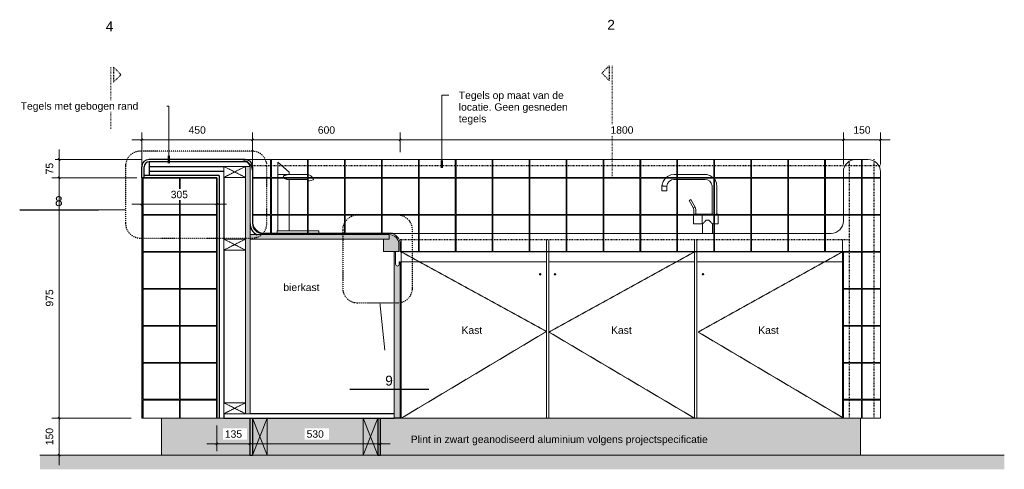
# Model space of a CAD drawing. Header units: millimetres. Extents: x 60977 to 119991, y -9149 to 74784.
# Tile 3 of 18: x 94124 to 98123, y 27893 to 29717. Entities that reach past the tile are written whole.
import ezdxf

# ---------------------------------------------------------------- set-up
doc = ezdxf.new("R2010")
doc.units = ezdxf.units.MM
for name, pattern in [('Dash Dot Dot Small', [7.9375, 3.175, -1.5875, 0, -1.5875, 0, -1.5875]), ('Dash Small', [6.35, 3.175, -3.175]), ('Dash_2_', [6.35, 3.175, -3.175]), ('Hidden', [7.14375, 4.7625, -2.38125]), ('Overhead xxSmall', [2.579688, 1.5875, -0.992188])]:
    doc.linetypes.add(name, pattern=pattern)
for name, color, linetype, lineweight in [('0-3', 90, 'Continuous', 5), ('A----M-', 8, 'Continuous', 5), ('A----M--20', 8, 'Continuous', 5), ('A09-C--', 8, 'Continuous', 5), ('A09-C---10', 8, 'Continuous', 13), ('A09-C---11', 8, 'Dash Dot Dot Small', 25), ('A09-C---6', 8, 'Dash_2_', 13), ('A09-C---7', 215, 'Dash_2_', 25), ('A09-C---8', 8, 'Dash_2_', 5), ('A09-C---9', 8, 'Continuous', 25), ('A09-NT--1', 7, 'Continuous', 13), ('A09-NT--2', 130, 'Continuous', 50), ('A23-----2', 135, 'Continuous', 9), ('A23-----3', 250, 'Continuous', 13), ('A59-----1', 55, 'Continuous', 5), ('A99-----1', 1, 'Overhead xxSmall', 13), ('A99-----3', 1, 'Continuous', 13), ('A99-----4', 1, 'Dash Small', 25), ('A99-----6', 1, 'Continuous', 25), ('A99----T', 1, 'Continuous', 5), ('Detail Items', 1, 'Continuous', 5), ('Detail Items-2', 55, 'Continuous', 5), ('Detail Items-3', 255, 'Continuous', 5), ('Detail Items-4', 254, 'Continuous', 5), ('Detail Items-5', 1, 'Hidden', 5)]:
    doc.layers.add(name, color=color, linetype=linetype, lineweight=lineweight)
doc.styles.add('Arial', font='arial.ttf', dxfattribs={"height": 40})
doc.styles.add('Arial_1', font='arial.ttf', dxfattribs={"height": 30})
doc.dimstyles.new('TD_Diagonal_1_5_mm', dxfattribs={"dimscale": 304.8, "dimtxt": 30.607782, "dimasz": 0.026247, "dimexe": 0.098425, "dimexo": 0.098425, "dimgap": 0.052493, "dimtad": 1, "dimdec": 0, "dimzin": 0, "dimdsep": 46, "dimtxsty": 'Arial_1', "dimblk1": 'OBLIQUE', "dimblk2": 'OBLIQUE', "dimsah": 1, "dimcen": 0.09, "dimdle": 0.131234, "dimazin": 2, "dimtfac": 1, "dimtdec": 4, "dimtix": 1, "dimtmove": 0, "dimatfit": 3, "dimfxl": 1, "dimtvp": 1, "dimtfill": 1, "dimtolj": 1, "dimtzin": 0, "dimarcsym": 2})

# ---------------------------------------------------------------- blocks, each defined once
blk = doc.blocks.new('Tap Vola KV8M - Tap Vola KV8M-2834258-Pegasoos Pantry - Section B')
at = {"layer": 'A59-----1'}
for p, q in [((72622.6, 29089.1), (72497.6, 29089.1)), ((72447.6, 29042.4), (72447.6, 29022)), ((72467.6, 29022), (72467.6, 29041.6)), ((72497.6, 29069.1), (72622.6, 29069.1)), ((72651.1, 29040.7), (72651.1, 28928.6)), ((72671.1, 28928.6), (72671.1, 29040.7)), ((72457.6, 29022), (72447.6, 29022)), ((72467.6, 29022), (72457.6, 29022)), ((72557.8, 28983.1), (72561.2, 28985.1)), ((72557.8, 28983.1), (72575.3, 28952.8)), ((72561.2, 28985.1), (72564.7, 28987.1)), ((72582.2, 28956.8), (72564.7, 28987.1)), ((72575.2, 28952.9), (72576.3, 28953.5)), ((72576.3, 28953.5), (72578.7, 28954.8)), ((72578.7, 28954.8), (72581.2, 28956.1)), ((72581.2, 28956.1), (72581.8, 28956.4)), ((72581.8, 28956.4), (72582.3, 28956.6)), ((72577.5, 28928.6), (72575.6, 28928.6)), ((72575.6, 28908.6), (72575.6, 28928.5)), ((72577.5, 28943.6), (72577.5, 28928.6)), ((72585.5, 28928.6), (72585.5, 28943.6)), ((72610.6, 28928.6), (72585.5, 28928.6)), ((72610.6, 28928.6), (72610.6, 28908.6)), ((72651.1, 28928.6), (72610.6, 28928.6)), ((72610.6, 28908.6), (72610.6, 28928.6)), ((72676.1, 28928.6), (72671, 28928.6)), ((72676.1, 28928.6), (72676.1, 28908.6)), ((72575.6, 28888.6), (72575.6, 28908.6)), ((72575.6, 28888.6), (72610.6, 28888.6)), ((72610.6, 28908.6), (72610.6, 28888.6)), ((72610.6, 28888.6), (72610.6, 28908.6)), ((72610.6, 28888.6), (72612.9, 28888.6)), ((72612.9, 28888.7), (72612.9, 28850)), ((72628.5, 28904.2), (72632.9, 28904.2)), ((72632.9, 28904.2), (72637.3, 28904.2)), ((72652.8, 28888.6), (72676.1, 28888.6)), ((72652.9, 28850), (72652.9, 28888.7)), ((72676.1, 28908.6), (72676.1, 28888.6))]:
    blk.add_line(p, q, dxfattribs=at)
at = {"layer": 'A59-----1', "flags": 128}
for points in [[(72497.6, 29089.1), (72483.7, 29087.1), (72470.9, 29081.4), (72460.2, 29072.3), (72452.4, 29060.7), (72448.2, 29047.3), (72447.6, 29042.4)], [(72671.1, 29040.7), (72669.1, 29054.3), (72663.4, 29066.9), (72654.3, 29077.3), (72642.7, 29084.7), (72629.5, 29088.6), (72622.6, 29089.1)], [(72467.6, 29041.6), (72470.5, 29052.1), (72476.9, 29060.8), (72486, 29066.8), (72496.6, 29069.1), (72497.6, 29069.1)], [(72622.6, 29069.1), (72633, 29067.2), (72641.9, 29061.6), (72648.2, 29053.1), (72651, 29042.9), (72651.1, 29040.7)], [(72585.5, 28943.6), (72583.5, 28953.8), (72582.3, 28956.6)], [(72575.2, 28952.9), (72577.5, 28944.4), (72577.5, 28943.6)]]:
    blk.add_lwpolyline(points, dxfattribs=at)
at = {"layer": 'A59-----1'}
for points in [[(72457.6, 29042), (72456.5, 29042.1), (72454.1, 29042.1), (72451.1, 29042.3), (72448.8, 29042.3), (72447.6, 29042.4), (72447.6, 29042.4), (72447.8, 29042.4)], [(72467.5, 29041.6), (72467.7, 29041.6), (72467.7, 29041.6), (72466.5, 29041.7), (72464.2, 29041.8), (72461.1, 29041.9), (72458.8, 29042), (72457.6, 29042)], [(72585.4, 28928.6), (72585.5, 28928.6), (72585.5, 28928.6), (72585.5, 28928.6)], [(72670.9, 28928.6), (72671, 28928.6), (72671.1, 28928.6), (72671, 28928.6)]]:
    blk.add_open_spline(points, degree=3, dxfattribs=at)
for points, knots in [([(72581.5, 28928.2), (72581.3, 28928.2), (72580.8, 28928.2), (72580.1, 28928.3), (72579.5, 28928.3), (72578.9, 28928.4), (72578.4, 28928.5), (72578, 28928.5), (72577.8, 28928.6), (72577.6, 28928.6), (72577.5, 28928.6), (72577.5, 28928.6)], [0, 0, 0, 0, 0.0555556, 0.1111111, 0.1666667, 0.2222222, 0.2777778, 0.3333333, 0.3888889, 0.4444444, 0.5000433, 0.5000433, 0.5000433, 0.5000433]), ([(72577.5, 28928.6), (72577.5, 28928.6), (72577.5, 28928.6), (72577.6, 28928.6), (72577.6, 28928.6)], [0.50004413, 0.50004413, 0.50004413, 0.50004413, 0.51388889, 0.54861111, 0.54861111, 0.54861111, 0.54861111]), ([(72585.5, 28928.6), (72585.5, 28928.6), (72585.5, 28928.6), (72585.5, 28928.6), (72585.3, 28928.6), (72585.1, 28928.5), (72584.6, 28928.5), (72584, 28928.4), (72582.9, 28928.3), (72582.1, 28928.2), (72581.5, 28928.2)], [0.4999567, 0.4999567, 0.4999567, 0.4999567, 0.5138889, 0.5486111, 0.5833333, 0.6527778, 0.7222222, 0.7916667, 0.8611111, 1, 1, 1, 1]), ([(72661.1, 28926), (72660.4, 28926), (72659.5, 28926), (72658.4, 28926.2), (72657.3, 28926.3), (72656, 28926.7), (72654.1, 28927.3), (72652.6, 28927.9), (72651.6, 28928.3), (72651.2, 28928.6), (72651.1, 28928.6), (72651.1, 28928.6)], [0, 0, 0, 0, 0.0555556, 0.0833333, 0.1111111, 0.1666667, 0.2222222, 0.3333333, 0.3888889, 0.4444444, 0.5000484, 0.5000484, 0.5000484, 0.5000484]), ([(72651.1, 28928.6), (72651.1, 28928.6), (72651.1, 28928.6), (72651.1, 28928.6), (72651.2, 28928.6)], [0.50004908, 0.50004908, 0.50004908, 0.50004908, 0.51388889, 0.55555556, 0.55555556, 0.55555556, 0.55555556]), ([(72671, 28928.6), (72671, 28928.6), (72671, 28928.6), (72670.8, 28928.5), (72670, 28928.1), (72668.8, 28927.6), (72667.2, 28927), (72665.6, 28926.5), (72664.3, 28926.2), (72662.9, 28926), (72661.8, 28926), (72661.1, 28926)], [0.4999516, 0.4999516, 0.4999516, 0.4999516, 0.5138889, 0.5833333, 0.6527778, 0.7222222, 0.7916667, 0.8611111, 0.8958333, 0.9305556, 1, 1, 1, 1]), ([(72628.5, 28904.2), (72627.6, 28903.4), (72626, 28901.7), (72624, 28899.8), (72622.4, 28898.2), (72621.3, 28897.1), (72620.4, 28896.1), (72619.7, 28895.4), (72619.1, 28894.9), (72618.6, 28894.4), (72618, 28893.7), (72617.1, 28892.9), (72616.4, 28892.1), (72615.8, 28891.6), (72615.4, 28891.2), (72615.1, 28890.8), (72614.6, 28890.4), (72614, 28889.8), (72613.5, 28889.3), (72613, 28888.8), (72612.8, 28888.6), (72612.9, 28888.7), (72613.1, 28888.8), (72613.2, 28888.9)], [0, 0, 0, 0, 0.0555556, 0.1111111, 0.1388889, 0.1666667, 0.1944444, 0.2083333, 0.2222222, 0.2361111, 0.25, 0.2777778, 0.3055556, 0.3194444, 0.3333333, 0.3472222, 0.3611111, 0.3888889, 0.4166667, 0.4444444, 0.5, 0.5277778, 0.5555556, 0.5555556, 0.5555556, 0.5555556]), ([(72652.6, 28888.9), (72652.8, 28888.7), (72652.9, 28888.6), (72652.8, 28888.7), (72652.5, 28889), (72651.9, 28889.6), (72651.1, 28890.5), (72650.4, 28891.1), (72649.9, 28891.6), (72649.3, 28892.1), (72648.6, 28892.9), (72647.8, 28893.7), (72647.1, 28894.4), (72646.6, 28894.9), (72646.1, 28895.4), (72645.4, 28896.1), (72644.4, 28897.1), (72643.3, 28898.2), (72641.7, 28899.8), (72639.7, 28901.7), (72638.1, 28903.4), (72637.3, 28904.2)], [0.4444444, 0.4444444, 0.4444444, 0.4444444, 0.5, 0.5277778, 0.5555556, 0.6111111, 0.6388889, 0.6666667, 0.6805556, 0.6944444, 0.7222222, 0.75, 0.7638889, 0.7777778, 0.7916667, 0.8055556, 0.8333333, 0.8611111, 0.8888889, 0.9444444, 1, 1, 1, 1])]:
    blk.add_open_spline(points, degree=3, knots=knots, dxfattribs=at)
blk = doc.blocks.new('HSR-D_SHL_ARCH_Vaste Inrichting_rvt-2-Pegasoos Pantry - Section B')
at = {"layer": 'A59-----1'}
blk.add_blockref('Tap Vola KV8M - Tap Vola KV8M-2834258-Pegasoos Pantry - Section B', (0, 0), dxfattribs=at)
blk = doc.blocks.new('HSR-D_ABT_ARCH_Interieur_rvt-3-Pegasoos Pantry - Section B')
at = {"layer": 'A23-----2'}
h = blk.add_hatch(dxfattribs=at)
h.set_pattern_fill('FP_9', color=256, style=0, pattern_type=2)
h.set_pattern_definition([(27, (71836.48, 28850), (15.113162, 12.1898456), [0.67056, -31.929, 0.67056, -17.729, -4]), (27, (71836.48, 28850), (15.113162, 12.1898456), [-51, 0.67056, -3.329]), (58, (71836.48, 28850), (6.6762736, 18.232591), [0.67056, -31.729, 0.67056, -32.129, -4]), (58, (71836.48, 28850), (6.6762736, 18.232591), [-65.2, 0.67056, -3.329]), (81, (71836.48, 28850), (-0.9784985, 19.391816), [0.67056, -31.329, 0.67056, -17.449, -4]), (81, (71836.48, 28850), (-0.9784985, 19.391816), [-50.12, 0.67056, -3.329])])
h.paths.add_polyline_path([(70411, 27892.7), (73838.2, 27892.7), (73838.2, 27950), (69921.4, 27950), (69921.4, 27892.7), (70384.7, 27892.7)])
at = {"layer": 'A23-----3'}
for p, q in [((70414.7, 27950), (69921.4, 27950)), ((73838.2, 27950), (73254.7, 27950))]:
    blk.add_line(p, q, dxfattribs=at)
blk = doc.blocks.new('Afstandsklods - Afstandsklods-18543709-Pegasoos Pantry - Section B')
at = {"layer": 'Detail Items'}
for p, q in [((70667.7, 28163), (70667.7, 28118)), ((70756.7, 28163), (70667.7, 28163)), ((70667.7, 28118), (70756.7, 28163)), ((70667.7, 28163), (70756.7, 28118)), ((70756.7, 28163), (70756.7, 28118)), ((70756.7, 28118), (70667.7, 28118))]:
    blk.add_line(p, q, dxfattribs=at)
at = {"layer": 'Detail Items-5'}
for p, q in [((70667.7, 28118), (70667.7, 28163)), ((70667.7, 28163), (70756.7, 28163)), ((70756.7, 28118), (70667.7, 28163)), ((70667.7, 28118), (70756.7, 28163)), ((70756.7, 28163), (70756.7, 28118)), ((70756.7, 28118), (70667.7, 28118))]:
    blk.add_line(p, q, dxfattribs=at)
blk = doc.blocks.new('Detail View - Detail - Detail Number-13476530-Pegasoos Pantry - Section B')
at = {"layer": 'A09-C---7'}
for p, q in [((72233.7, 29530.5), (72203.7, 29500.5)), ((72233.7, 29530.5), (72233.7, 29470.5)), ((72233.7, 29470.5), (72203.7, 29500.5))]:
    blk.add_line(p, q, dxfattribs=at)
blk = doc.blocks.new('DIMBLOCK58-Pegasoos Pantry - Section B')
at = {"layer": 'A----M--20'}
for p, q in [((94577.6, 28100), (94255.1, 28100)), ((94285.1, 27910), (94285.1, 28100)), ((94285.1, 28100), (94577.6, 28100)), ((94309.5, 27950), (94255.1, 27950)), ((94285.1, 27950), (94309.5, 27950))]:
    blk.add_line(p, q, dxfattribs=at)
at = {"layer": 'A----M--20', "lineweight": 35}
for p, q in [((94285.1, 28100), (94281.1, 28104)), ((94285.1, 28100), (94289.1, 28096)), ((94285.1, 27950), (94281.1, 27954)), ((94285.1, 27950), (94289.1, 27946))]:
    blk.add_line(p, q, dxfattribs=at)
at = {"layer": 'A----M--20', "color": 0, "insert": (94230.2, 27990.4), "char_height": 30, "width": 83.065, "attachment_point": 1, "rotation": 90, "line_spacing_factor": 0.941778, "style": 'Arial_1', "bg_fill": 3, "box_fill_scale": 1.25, "bg_fill_color": 256, "bg_fill_true_color": 13158600, "bg_fill_transparency": 0}
blk.add_mtext('150', dxfattribs=at)
blk = doc.blocks.new('_Oblique')
at = {"color": 0, "linetype": 'ByBlock', "lineweight": -2}
blk.add_line((-0.5, -0.5), (0.5, 0.5), dxfattribs=at)
blk = doc.blocks.new('DIMBLOCK59-Pegasoos Pantry - Section B')
at = {"layer": 'A----M--20'}
for p, q in [((94599.8, 29075), (94255.1, 29075)), ((94285.1, 28100), (94285.1, 29075)), ((94285.1, 29075), (94599.8, 29075)), ((94577.6, 28100), (94255.1, 28100)), ((94285.1, 28100), (94577.6, 28100))]:
    blk.add_line(p, q, dxfattribs=at)
at = {"layer": 'A----M--20', "lineweight": 35}
for p, q in [((94285.1, 29075), (94281.1, 29079)), ((94285.1, 29075), (94289.1, 29071)), ((94285.1, 28100), (94281.1, 28104)), ((94285.1, 28100), (94289.1, 28096))]:
    blk.add_line(p, q, dxfattribs=at)
at = {"layer": 'A----M--20', "color": 0, "insert": (94230.2, 28552.9), "char_height": 30, "width": 83.065, "attachment_point": 1, "rotation": 90, "line_spacing_factor": 0.941778, "style": 'Arial_1', "bg_fill": 3, "box_fill_scale": 1.25, "bg_fill_color": 256, "bg_fill_true_color": 13158600, "bg_fill_transparency": 0}
blk.add_mtext('975', dxfattribs=at)
blk = doc.blocks.new('DIMBLOCK60-Pegasoos Pantry - Section B')
at = {"layer": 'A----M--20', "lineweight": 35}
for p, q in [((94285.1, 29150), (94281.1, 29154)), ((94285.1, 29150), (94289.1, 29146)), ((94285.1, 29075), (94281.1, 29079)), ((94285.1, 29075), (94289.1, 29071))]:
    blk.add_line(p, q, dxfattribs=at)
at = {"layer": 'A----M--20'}
for p, q in [((94285.1, 29075), (94285.1, 29190)), ((94619.8, 29150), (94255.1, 29150)), ((94285.1, 29150), (94619.8, 29150)), ((94599.8, 29075), (94255.1, 29075)), ((94285.1, 29075), (94599.8, 29075))]:
    blk.add_line(p, q, dxfattribs=at)
at = {"layer": 'A----M--20', "color": 0, "insert": (94230.2, 29089.4), "char_height": 30, "width": 55.377, "attachment_point": 1, "rotation": 90, "line_spacing_factor": 0.941778, "style": 'Arial_1', "bg_fill": 3, "box_fill_scale": 1.25, "bg_fill_color": 256, "bg_fill_true_color": 13158600, "bg_fill_transparency": 0}
blk.add_mtext('75', dxfattribs=at)
blk = doc.blocks.new('Section - callout head v2-13663404-Pegasoos Pantry - Section B')
at = {"layer": 'A09-C---9'}
blk.add_line((71180.4, 28217.5), (71500.4, 28217.5), dxfattribs=at)
blk = doc.blocks.new('DIMBLOCK61-Pegasoos Pantry - Section B')
at = {"layer": 'A----M--20', "lineweight": 35}
for p, q in [((95059.4, 27995.7), (95055.4, 27991.7)), ((95059.4, 27995.7), (95063.4, 27999.7)), ((95588.9, 27995.7), (95584.9, 27991.7)), ((95588.9, 27995.7), (95592.9, 27999.7))]:
    blk.add_line(p, q, dxfattribs=at)
at = {"layer": 'A----M--20'}
for p, q in [((95059.4, 28020.1), (95059.4, 27965.7)), ((95059.4, 27995.7), (95059.4, 28020.1)), ((95628.9, 27995.7), (95059.4, 27995.7)), ((95588.9, 28020.1), (95588.9, 27965.7)), ((95588.9, 27995.7), (95588.9, 28020.1))]:
    blk.add_line(p, q, dxfattribs=at)
at = {"layer": 'A----M--20', "color": 0, "insert": (95289.6, 28050.7), "char_height": 30, "width": 83.065, "attachment_point": 1, "line_spacing_factor": 0.941778, "style": 'Arial_1', "bg_fill": 3, "box_fill_scale": 1.25, "bg_fill_color": 256, "bg_fill_true_color": 13158600, "bg_fill_transparency": 0}
blk.add_mtext('530', dxfattribs=at)
blk = doc.blocks.new('DIMBLOCK62-Pegasoos Pantry - Section B')
at = {"layer": 'A----M--20'}
for p, q in [((94924.8, 28070), (94924.8, 27965.7)), ((94924.8, 27995.7), (94924.8, 28070)), ((95059.4, 27995.7), (94884.8, 27995.7)), ((95059.4, 28020.1), (95059.4, 27965.7)), ((95059.4, 27995.7), (95059.4, 28020.1))]:
    blk.add_line(p, q, dxfattribs=at)
at = {"layer": 'A----M--20', "lineweight": 35}
for p, q in [((94924.8, 27995.7), (94920.8, 27991.7)), ((94924.8, 27995.7), (94928.8, 27999.7)), ((95059.4, 27995.7), (95055.4, 27991.7)), ((95059.4, 27995.7), (95063.4, 27999.7))]:
    blk.add_line(p, q, dxfattribs=at)
at = {"layer": 'A----M--20', "color": 0, "insert": (94957.5, 28050.7), "char_height": 30, "width": 83.065, "attachment_point": 1, "line_spacing_factor": 0.941778, "style": 'Arial_1', "bg_fill": 3, "box_fill_scale": 1.25, "bg_fill_color": 256, "bg_fill_true_color": 13158600, "bg_fill_transparency": 0}
blk.add_mtext('135', dxfattribs=at)
blk = doc.blocks.new('DIMBLOCK63-Pegasoos Pantry - Section B')
at = {"layer": 'A----M--20'}
for p, q in [((94619.8, 28943.5), (94619.8, 28997.9)), ((94924.8, 28943.5), (94924.8, 28997.9)), ((94579.8, 28967.9), (94964.8, 28967.9)), ((94619.8, 28967.9), (94619.8, 28943.5)), ((94924.8, 28967.9), (94924.8, 28943.5))]:
    blk.add_line(p, q, dxfattribs=at)
at = {"layer": 'A----M--20', "lineweight": 35}
for p, q in [((94619.8, 28967.9), (94615.8, 28963.9)), ((94619.8, 28967.9), (94623.8, 28971.9)), ((94924.8, 28967.9), (94920.8, 28963.9)), ((94924.8, 28967.9), (94928.8, 28971.9))]:
    blk.add_line(p, q, dxfattribs=at)
at = {"layer": 'A----M--20', "color": 0, "insert": (94737.7, 29022.8), "char_height": 30, "width": 83.065, "attachment_point": 1, "line_spacing_factor": 0.941778, "style": 'Arial_1', "bg_fill": 3, "box_fill_scale": 1.25, "bg_fill_color": 256, "bg_fill_true_color": 13158600, "bg_fill_transparency": 0}
blk.add_mtext('305', dxfattribs=at)
blk = doc.blocks.new('DIMBLOCK64-Pegasoos Pantry - Section B')
at = {"layer": 'A----M--20'}
for p, q in [((94619.8, 29105), (94619.8, 29259.6)), ((95069.8, 29130), (95069.8, 29259.6)), ((94579.8, 29229.6), (95069.8, 29229.6)), ((94619.8, 29229.6), (94619.8, 29105)), ((95069.8, 29229.6), (95069.8, 29130))]:
    blk.add_line(p, q, dxfattribs=at)
at = {"layer": 'A----M--20', "lineweight": 35}
for p, q in [((94619.8, 29229.6), (94623.8, 29233.6)), ((95069.8, 29229.6), (95073.8, 29233.6)), ((94619.8, 29229.6), (94615.8, 29225.6)), ((95069.8, 29229.6), (95065.8, 29225.6))]:
    blk.add_line(p, q, dxfattribs=at)
at = {"layer": 'A----M--20', "color": 0, "insert": (94810.2, 29284.5), "char_height": 30, "width": 83.065, "attachment_point": 1, "line_spacing_factor": 0.941778, "style": 'Arial_1', "bg_fill": 3, "box_fill_scale": 1.25, "bg_fill_color": 256, "bg_fill_true_color": 13158600, "bg_fill_transparency": 0}
blk.add_mtext('450', dxfattribs=at)
blk = doc.blocks.new('DIMBLOCK65-Pegasoos Pantry - Section B')
at = {"layer": 'A----M--20'}
for p, q in [((95069.8, 29130), (95069.8, 29259.6)), ((95669.8, 29180), (95669.8, 29259.6)), ((95069.8, 29229.6), (95669.8, 29229.6)), ((95069.8, 29229.6), (95069.8, 29130)), ((95669.8, 29229.6), (95669.8, 29180))]:
    blk.add_line(p, q, dxfattribs=at)
at = {"layer": 'A----M--20', "lineweight": 35}
for p, q in [((95069.8, 29229.6), (95073.8, 29233.6)), ((95669.8, 29229.6), (95673.8, 29233.6)), ((95069.8, 29229.6), (95065.8, 29225.6)), ((95669.8, 29229.6), (95665.8, 29225.6))]:
    blk.add_line(p, q, dxfattribs=at)
at = {"layer": 'A----M--20', "color": 0, "insert": (95335.2, 29284.5), "char_height": 30, "width": 83.065, "attachment_point": 1, "line_spacing_factor": 0.941778, "style": 'Arial_1', "bg_fill": 3, "box_fill_scale": 1.25, "bg_fill_color": 256, "bg_fill_true_color": 13158600, "bg_fill_transparency": 0}
blk.add_mtext('600', dxfattribs=at)
blk = doc.blocks.new('DIMBLOCK66-Pegasoos Pantry - Section B')
at = {"layer": 'A----M--20'}
for p, q in [((95669.8, 29180), (95669.8, 29259.6)), ((97469.8, 29130), (97469.8, 29259.6)), ((95669.8, 29229.6), (97469.8, 29229.6)), ((95669.8, 29229.6), (95669.8, 29180)), ((97469.8, 29229.6), (97469.8, 29130))]:
    blk.add_line(p, q, dxfattribs=at)
at = {"layer": 'A----M--20', "lineweight": 35}
for p, q in [((95669.8, 29229.6), (95673.8, 29233.6)), ((97469.8, 29229.6), (97473.8, 29233.6)), ((95669.8, 29229.6), (95665.8, 29225.6)), ((97469.8, 29229.6), (97465.8, 29225.6))]:
    blk.add_line(p, q, dxfattribs=at)
at = {"layer": 'A----M--20', "color": 0, "insert": (96523.7, 29284.5), "char_height": 30, "width": 110.753, "attachment_point": 1, "line_spacing_factor": 0.941778, "style": 'Arial_1', "bg_fill": 3, "box_fill_scale": 1.25, "bg_fill_color": 256, "bg_fill_true_color": 13158600, "bg_fill_transparency": 0}
blk.add_mtext('1800', dxfattribs=at)
blk = doc.blocks.new('DIMBLOCK67-Pegasoos Pantry - Section B')
at = {"layer": 'A----M--20'}
for p, q in [((97469.8, 29130), (97469.8, 29259.6)), ((97619.8, 29130), (97619.8, 29259.6)), ((97469.8, 29229.6), (97659.8, 29229.6)), ((97469.8, 29229.6), (97469.8, 29130)), ((97619.8, 29229.6), (97619.8, 29130))]:
    blk.add_line(p, q, dxfattribs=at)
at = {"layer": 'A----M--20', "lineweight": 35}
for p, q in [((97469.8, 29229.6), (97473.8, 29233.6)), ((97619.8, 29229.6), (97623.8, 29233.6)), ((97469.8, 29229.6), (97465.8, 29225.6)), ((97619.8, 29229.6), (97615.8, 29225.6))]:
    blk.add_line(p, q, dxfattribs=at)
at = {"layer": 'A----M--20', "color": 0, "insert": (97510.2, 29284.5), "char_height": 30, "width": 83.065, "attachment_point": 1, "line_spacing_factor": 0.941778, "style": 'Arial_1', "bg_fill": 3, "box_fill_scale": 1.25, "bg_fill_color": 256, "bg_fill_true_color": 13158600, "bg_fill_transparency": 0}
blk.add_mtext('150', dxfattribs=at)

msp = doc.modelspace()

# ---------------------------------------------------------------- hatches: boundary and pattern name
at = {"layer": 'Detail Items-2'}
h = msp.add_hatch(dxfattribs=at)
h.set_pattern_fill('FP_12', color=256, style=0, pattern_type=2)
h.set_pattern_definition([(0, (96196.3, 28926.5), (0, -150), [147, -3]), (90, (96196.3, 28926.5), (-150, 9e-15), [147, -3]), (180, (96343.3, 29073.5), (-2e-14, -150), [147, -3]), (90, (96343.3, 28926.5), (-150, 9e-15), [147, -3])])
h.paths.add_polyline_path([(97582.7, 28100), (97619.8, 28100), (97619.8, 29100), (97618.1, 29112.9), (97613.1, 29125), (97605.2, 29135.4), (97594.8, 29143.3), (97582.7, 29148.3), (97569.8, 29150), (97519.8, 29150), (97506.8, 29148.3), (97494.6, 29143.1), (97484, 29134.8), (97476.5, 29125), (97471.5, 29112.9), (97469.8, 29100), (97469.8, 28900), (97468.1, 28887.1), (97463.1, 28875), (97455.2, 28864.6), (97444.8, 28856.7), (97432.7, 28851.7), (97419.8, 28850), (95624.8, 28850), (95636.4, 28848.5), (95647.8, 28843.6), (95656.6, 28836.8), (95664, 28827), (95668.3, 28816.6), (95669.8, 28805), (95669.8, 28775), (97469.8, 28775), (97469.8, 28100), (97569.8, 28100)])
h = msp.add_hatch(dxfattribs=at)
h.set_pattern_fill('FP_11', color=256, style=0, pattern_type=2)
h.set_pattern_definition([(0, (96726.3, 28776.5), (0, -150), [147, -3]), (90, (96726.3, 28776.5), (-150, 9e-15), [147, -3]), (180, (96873.3, 28923.5), (-2e-14, -150), [147, -3]), (90, (96873.3, 28776.5), (-150, 9e-15), [147, -3])])
h.paths.add_polyline_path([(94619.8, 28100), (94924.8, 28100), (94924.8, 29075), (94619.8, 29075), (94619.8, 28862.7)])
for points in [[(96238.4, 28679), (96239.7, 28679.2), (96240.9, 28679.7), (96241.9, 28680.5), (96242.7, 28681.5), (96243.2, 28682.7), (96243.4, 28684), (96243.2, 28685.3), (96242.7, 28686.5), (96241.9, 28687.5), (96240.9, 28688.3), (96239.7, 28688.8), (96238.4, 28689), (96237.1, 28688.8), (96235.9, 28688.3), (96234.8, 28687.5), (96234.1, 28686.5), (96233.6, 28685.3), (96233.4, 28684), (96233.6, 28682.7), (96234.1, 28681.5), (96234.8, 28680.5), (96235.9, 28679.7), (96237.1, 28679.2)], [(96298.4, 28679), (96299.7, 28679.2), (96300.9, 28679.7), (96301.9, 28680.5), (96302.7, 28681.5), (96303.2, 28682.7), (96303.4, 28684), (96303.2, 28685.3), (96302.7, 28686.5), (96301.9, 28687.5), (96300.9, 28688.3), (96299.7, 28688.8), (96298.4, 28689), (96297.1, 28688.8), (96295.9, 28688.3), (96294.8, 28687.5), (96294.1, 28686.5), (96293.6, 28685.3), (96293.4, 28684), (96293.6, 28682.7), (96294.1, 28681.5), (96294.8, 28680.5), (96295.9, 28679.7), (96297.1, 28679.2)], [(96899.4, 28679), (96900.7, 28679.2), (96901.9, 28679.7), (96902.9, 28680.5), (96903.7, 28681.5), (96904.2, 28682.7), (96904.4, 28684), (96904.2, 28685.3), (96903.7, 28686.5), (96902.9, 28687.5), (96901.9, 28688.3), (96900.7, 28688.8), (96899.3, 28689), (96898.1, 28688.8), (96896.9, 28688.3), (96895.9, 28687.5), (96895.1, 28686.5), (96894.6, 28685.3), (96894.4, 28684), (96894.6, 28682.7), (96895.1, 28681.5), (96895.9, 28680.5), (96896.9, 28679.7), (96898.1, 28679.2), (96899.3, 28679)]]:
    msp.add_hatch(color=256, dxfattribs=at).paths.add_polyline_path(points)
at = {"layer": 'Detail Items-3'}
for points in [[(95041.8, 28118), (95059.8, 28118), (95059.8, 29122), (95041.8, 29122), (95041.8, 28163)], [(95430.5, 28827), (95624.8, 28827), (95624.8, 28845), (95059.8, 28845), (95059.8, 28827), (95185.7, 28827)], [(95648.5, 28776.5), (95664.8, 28776.5), (95664.7, 28805.5), (95663.1, 28816.2), (95659.4, 28825), (95653.1, 28833.3), (95644.8, 28839.6), (95635.2, 28843.6), (95624.8, 28845), (95624.8, 28827), (95601.8, 28827), (95601.8, 28776.5), (95647.3, 28776.5)], [(95669.8, 28101.5), (95669.8, 28735), (95665.8, 28735), (95665.8, 28725), (95665.5, 28723.1), (95664.8, 28721.3), (95663.1, 28719.3), (95662.1, 28718.5), (95660.2, 28717.8), (95658.3, 28717.5), (95656.4, 28717.8), (95654.6, 28718.5), (95653, 28719.7), (95651.8, 28721.3), (95651.1, 28723.1), (95650.8, 28725), (95650.8, 28775), (95645.8, 28775), (95645.8, 28101.5), (95668.1, 28101.5)], [(95619.8, 27950), (97539.8, 27950), (97539.8, 28100), (94699.8, 28100), (94699.8, 27950), (95589.8, 27950)]]:
    msp.add_hatch(color=256, dxfattribs=at).paths.add_polyline_path(points)
at = {"layer": 'Detail Items-4'}
h = msp.add_hatch(dxfattribs=at)
h.set_pattern_fill('FP_10', color=256, style=0, pattern_type=2)
h.set_pattern_definition([(0, (96196.3, 28776.5), (0, -150), [147, -3]), (90, (96196.3, 28776.5), (-150, 9e-15), [147, -3]), (180, (96343.3, 28923.5), (-2e-14, -150), [147, -3]), (90, (96343.3, 28776.5), (-150, 9e-15), [147, -3])])
h.paths.add_polyline_path([(96802.7, 28850), (97419.8, 28850), (97432.8, 28851.7), (97445, 28856.9), (97455.6, 28865.2), (97463.1, 28875), (97468.1, 28887.1), (97469.8, 28900), (97469.8, 29100), (97471.5, 29112.9), (97476.5, 29125), (97484.4, 29135.4), (97494.8, 29143.3), (97506.9, 29148.3), (97519.8, 29150), (95019.8, 29150), (95032.7, 29148.3), (95044.8, 29143.3), (95055.2, 29135.4), (95063.1, 29125), (95068.1, 29112.9), (95069.8, 29100), (95069.8, 28900), (95071.5, 28887.1), (95076.5, 28875), (95084.4, 28864.6), (95094.8, 28856.7), (95106.9, 28851.7), (95119.8, 28850), (96789.8, 28850)])

# ---------------------------------------------------------------- linework, layer by layer
at = {"layer": 'A09-C---10'}
for p, q in [((95586.4, 28569.6), (95607.9, 28376.5)), ((95586.4, 28567.9), (95586.4, 28569.6))]:
    msp.add_line(p, q, dxfattribs=at)
at = {"layer": 'A09-C---11'}
for p, q in [((95128.2, 28890.9), (95128.2, 29123.8)), ((95659.4, 28923.9), (95496.4, 28923.9)), ((95436.4, 28863.9), (95436.4, 28627.9)), ((95719.4, 28627.9), (95719.4, 28863.9)), ((95496.4, 28567.9), (95659.4, 28567.9))]:
    msp.add_line(p, q, dxfattribs=at)
for centre, start, end in [((95068.2, 29123.8), 0, 90), ((95496.4, 28863.9), 90, 180), ((95659.4, 28863.9), 0, 90), ((95068.2, 28890.9), 270, 0), ((95496.4, 28627.9), 180, 270), ((95659.4, 28627.9), 270, 0)]:
    msp.add_arc(centre, 60, start, end, dxfattribs=at)
at = {"layer": 'A09-C---6'}
for p, q in [((94493.8, 29524), (94493.8, 29274.5)), ((96531, 29530.5), (96531, 29076.6))]:
    msp.add_line(p, q, dxfattribs=at)
at = {"layer": 'A09-NT--1'}
for p, q in [((95838.4, 29410.5), (95867.7, 29410.5)), ((95838.4, 29116), (95838.4, 29410.5)), ((94702.8, 29366.8), (94651.1, 29366.8)), ((94729.6, 29366.8), (94702.8, 29366.8)), ((94729.6, 29135.3), (94729.6, 29366.8))]:
    msp.add_line(p, q, dxfattribs=at)
at = {"layer": 'A09-NT--2'}
for p, q in [((94729.6, 29135.3), (94729.6, 29165.3)), ((95838.4, 29116), (95838.4, 29146))]:
    msp.add_line(p, q, dxfattribs=at)
at = {"layer": 'A99-----1'}
for p, q in [((95673.9, 28775), (96263.9, 28452)), ((96864.9, 28775), (96273.9, 28449.5)), ((97465.9, 28775), (96879.9, 28449.5)), ((96263.9, 28452), (95673.9, 28100)), ((96273.9, 28449.5), (96864.9, 28100)), ((96879.9, 28449.5), (97470.9, 28100))]:
    msp.add_line(p, q, dxfattribs=at)
at = {"layer": 'A99-----3'}
for p, q in [((95041.8, 29122), (95059.8, 29122)), ((95059.8, 29122), (95059.8, 28118)), ((95172.3, 29139), (95218.2, 29099)), ((95172.3, 29139), (95172.3, 28860)), ((95041.8, 28827), (95041.8, 29077)), ((95290.1, 29089), (95172.3, 29089)), ((95218.2, 29099), (95218.2, 29089)), ((95289.8, 29069), (95209.8, 29069)), ((95218.2, 29067), (95218.2, 28862)), ((95317.3, 29067.5), (95317.1, 29068.3)), ((95624.8, 28845), (95059.8, 28845)), ((95339.7, 28860), (95170.2, 28860)), ((95170.2, 28860), (95170.2, 28850)), ((95339.7, 28860), (95339.7, 28850)), ((95624.8, 28827), (95624.8, 28845)), ((95059.8, 28827), (95624.8, 28827)), ((95601.8, 28827), (95601.8, 28776.5)), ((95664.8, 28776.5), (95664.8, 28805)), ((95673.9, 28825), (95673.9, 28100)), ((96263.9, 28825), (96263.9, 28100)), ((96273.9, 28825), (96273.9, 28100)), ((96864.9, 28825), (96864.9, 28100)), ((96874.9, 28825), (96874.9, 28100)), ((97465.9, 28825), (97465.9, 28100)), ((95041.8, 28163), (95041.8, 28782)), ((95601.8, 28776.5), (95664.8, 28776.5)), ((95645.8, 28101.5), (95645.8, 28775)), ((95645.8, 28775), (95650.8, 28775)), ((95650.8, 28775), (95650.8, 28725)), ((95665.8, 28725), (95665.8, 28735)), ((95665.8, 28735), (95669.8, 28735)), ((95669.8, 28735), (95669.8, 28101.5)), ((96263.9, 28735), (95673.9, 28735)), ((96864.9, 28735), (96273.9, 28735)), ((97465.9, 28735), (96874.9, 28735)), ((95059.8, 28118), (95041.8, 28118)), ((95059.4, 28100), (95059.4, 27950)), ((95129.4, 28100), (95069.4, 27950)), ((95069.4, 28100), (95129.4, 27950)), ((95129.4, 28100), (95129.4, 27950)), ((95518.9, 28100), (95518.9, 27950)), ((95578.9, 28100), (95518.9, 27950)), ((95518.9, 28100), (95578.9, 27950)), ((95669.8, 28101.5), (95645.8, 28101.5)), ((96263.9, 28100), (95673.9, 28100))]:
    msp.add_line(p, q, dxfattribs=at)
for centre, radius, start, end in [((95290.1, 29061), 28, 15, 90), ((95290.1, 29061), 7.97, 15, 90), ((95624.8, 28805), 40, 360, 90), ((95658.3, 28725), 7.5, 180, 0)]:
    msp.add_arc(centre, radius, start, end, dxfattribs=at)
for centre, major_axis, ratio, start_param, end_param in [((95195.7, 29079), (0, 10), 0.029673, 4.176422, 5.235988), ((95307.6, 29065), (9.7, 2.42), 0.007179, 3.170389, 6.311981)]:
    msp.add_ellipse(centre, major_axis=major_axis, ratio=ratio, start_param=start_param, end_param=end_param, dxfattribs=at)
for points in [[(95212.8, 29069), (95211.9, 29069), (95209.9, 29069.4), (95207, 29070.4), (95204.9, 29071.2), (95203.7, 29071.7), (95202.7, 29072), (95201.8, 29072.4), (95200.8, 29072.8), (95199.8, 29073.1), (95198.8, 29073.4), (95197.8, 29073.6), (95196.4, 29073.9), (95195.3, 29074), (95194.6, 29074)], [(95213.7, 29089), (95212.8, 29089), (95210.9, 29088.6), (95208.2, 29087.6), (95206.1, 29086.8), (95204.9, 29086.3), (95204, 29086), (95203.1, 29085.6), (95202.1, 29085.2), (95201.1, 29084.9), (95200.1, 29084.6), (95199.1, 29084.4), (95197.7, 29084.1), (95196.7, 29084), (95195.9, 29084)]]:
    msp.add_open_spline(points, degree=3, knots=[0, 0, 0, 0, 0.2, 0.4, 0.5, 0.55, 0.6, 0.65, 0.7, 0.75, 0.8, 0.85, 0.9, 1, 1, 1, 1], dxfattribs=at)
at = {"layer": 'A99-----4'}
for p, q in [((95069.4, 29125), (97621.3, 29125)), ((97494.8, 28100), (97494.8, 29151.5)), ((97594.8, 28100), (97594.8, 29151.5)), ((95669.8, 28825), (97494.8, 28825))]:
    msp.add_line(p, q, dxfattribs=at)
at = {"layer": 'A99-----6'}
for p, q in [((94619.8, 29075), (94619.8, 29120)), ((94629.8, 29075), (94629.8, 29120)), ((95039.8, 29150), (94649.8, 29150)), ((95039.8, 29140), (94649.8, 29140)), ((94649.8, 29140), (94649.8, 29085)), ((94649.8, 29122), (94952.8, 29122)), ((95069.8, 29120), (95069.8, 28890)), ((94924.8, 29075), (94619.8, 29075)), ((94934.8, 29085), (94629.8, 29085)), ((94649.8, 29103), (94952.8, 29103)), ((94924.8, 29075), (94924.8, 28100)), ((94934.8, 29085), (94934.8, 28100)), ((94952.8, 29077), (94952.8, 28827)), ((95638.9, 28850), (95109.8, 28850)), ((94952.8, 28782), (94952.8, 28163)), ((94952.8, 28118), (94952.8, 28100)), ((95645.8, 28118), (95059.8, 28118)), ((94952.8, 28100), (95645.8, 28100)), ((95059.4, 28100), (95059.4, 27950)), ((95069.4, 28100), (95069.4, 27950)), ((95578.9, 28100), (95578.9, 27950)), ((95588.9, 28100), (95588.9, 27950)), ((95588.9, 28100), (95588.9, 27950)), ((95588.9, 28100), (95588.9, 27950)), ((95645.8, 28100), (95645.8, 28101.5)), ((95059.4, 27950), (95069.4, 27950)), ((95578.9, 27950), (95588.9, 27950))]:
    msp.add_line(p, q, dxfattribs=at)
for centre, radius, start, end in [((94649.8, 29120), 30, 90, 180), ((94649.8, 29120), 20, 90, 180), ((95039.8, 29120), 30, 0, 90), ((95039.8, 29120), 20, 6, 90), ((95109.8, 28890), 50, 180, 245.0214), ((95109.8, 28890), 40, 180, 270)]:
    msp.add_arc(centre, radius, start, end, dxfattribs=at)
at = {"layer": 'A99----T'}
for p, q in [((97519.8, 29150), (95019.8, 29150)), ((97569.8, 29150), (97519.8, 29150)), ((94924.8, 29075), (94619.8, 29075)), ((94619.8, 29075), (94619.8, 28100)), ((94924.8, 28100), (94924.8, 29075)), ((95069.8, 29100), (95069.8, 28900)), ((97469.8, 28900), (97469.8, 29100)), ((97469.8, 29100), (97469.8, 28900)), ((97619.8, 28100), (97619.8, 29100)), ((95119.8, 28850), (95624.8, 28850)), ((95624.8, 28850), (97419.8, 28850)), ((97419.8, 28850), (95624.8, 28850)), ((95669.8, 28805), (95669.8, 28775)), ((95669.8, 28775), (97469.8, 28775)), ((97469.8, 28775), (97469.8, 28100)), ((94619.8, 28100), (94924.8, 28100)), ((94699.8, 28100), (94699.8, 27950)), ((94924.8, 28100), (94699.8, 28100)), ((97469.8, 28100), (94924.8, 28100)), ((97539.8, 28100), (97469.8, 28100)), ((97469.8, 28100), (97619.8, 28100)), ((97539.8, 27950), (97539.8, 28100)), ((94699.8, 27950), (97539.8, 27950))]:
    msp.add_line(p, q, dxfattribs=at)
for centre, radius, start, end in [((95019.8, 29100), 50, 0, 90), ((97519.8, 29100), 50, 90, 180), ((97519.8, 29100), 50, 90, 180), ((97569.8, 29100), 50, 360, 90), ((95119.8, 28900), 50, 180, 270), ((97419.8, 28900), 50, 270, 0), ((97419.8, 28900), 50, 270, 0), ((95624.8, 28805), 45, 360, 90)]:
    msp.add_arc(centre, radius, start, end, dxfattribs=at)

# ---------------------------------------------------------------- block references
at = {"layer": '0-3'}
for name in ['HSR-D_SHL_ARCH_Vaste Inrichting_rvt-2-Pegasoos Pantry - Section B', 'HSR-D_ABT_ARCH_Interieur_rvt-3-Pegasoos Pantry - Section B']:
    msp.add_blockref(name, (24285.1, 0), dxfattribs=at)
at = {"layer": 'A09-C---7', "extrusion": (0, 0, -1)}
msp.add_blockref('Detail View - Detail - Detail Number-13476530-Pegasoos Pantry - Section B', (-166739.6, -6.5), dxfattribs=at)
at = {"layer": 'A09-C---7'}
msp.add_blockref('Detail View - Detail - Detail Number-13476530-Pegasoos Pantry - Section B', (24285.1, 0), dxfattribs=at)
at = {"layer": 'A09-C---9'}
msp.add_blockref('Section - callout head v2-13663404-Pegasoos Pantry - Section B', (24285.1, 0), dxfattribs=at)
at = {"layer": 'Detail Items'}
for p in [(24285.1, 959), (24285.1, 664), (24285.1, 0)]:
    msp.add_blockref('Afstandsklods - Afstandsklods-18543709-Pegasoos Pantry - Section B', p, dxfattribs=at)

# ---------------------------------------------------------------- texts
at = {"layer": 'A09-C--', "insert": (95608.7, 28272.4), "char_height": 40, "width": 38.481, "attachment_point": 1, "style": 'Arial'}
msp.add_mtext('9', dxfattribs=at)
at = {"layer": 'A09-C---8', "char_height": 40, "width": 38.481, "attachment_point": 1, "style": 'Arial'}
for s, insert in [('2', (96510.7, 29716.3)), ('4', (94473.5, 29709.8))]:
    msp.add_mtext(s, dxfattribs=dict(at, insert=insert))
at = {"layer": 'A09-NT--1', "char_height": 30, "attachment_point": 1, "style": 'Arial_1', "bg_fill": 3, "box_fill_scale": 1.25, "bg_fill_color": 256, "bg_fill_true_color": 13158600, "bg_fill_transparency": 0}
for s, insert, width in [('Tegels op maat van de ', (95907.7, 29425.5), 522.7), ('bierkast', (95195.2, 28646), 176.371)]:
    msp.add_mtext(s, dxfattribs=dict(at, insert=insert, width=width))
at = {"layer": 'A09-NT--1', "insert": (95712.4, 28029.2), "char_height": 30, "width": 1454.261, "attachment_point": 1, "style": 'Arial_1'}
msp.add_mtext('Plint in zwart geanodiseerd aluminium volgens projectspecificatie', dxfattribs=at)

# ---------------------------------------------------------------- next in the draw order: texts
at = {"layer": 'A09-NT--1', "char_height": 30, "attachment_point": 1, "style": 'Arial_1', "bg_fill": 3, "box_fill_scale": 1.25, "bg_fill_color": 256, "bg_fill_true_color": 13158600, "bg_fill_transparency": 0}
for s, insert, width in [('Tegels met gebogen rand ', (94128.3, 29381.8), 585.232), ('locatie. Geen gesneden ', (95907.7, 29377.9), 545.147), ('Kast ', (95918.8, 28472.2), 115.443), ('Kast ', (96526.1, 28472.2), 115.443), ('Kast ', (97123.8, 28472.2), 115.443)]:
    msp.add_mtext(s, dxfattribs=dict(at, insert=insert, width=width))

# ---------------------------------------------------------------- next in the draw order: dimensions: what is measured, and where the dimension line sits
at = {"layer": 'A----M-'}
dim = msp.add_linear_dim(base=(94285.1, 28100), p1=(94279.5, 27950), p2=(94607.6, 28100), angle=90, dimstyle='TD_Diagonal_1_5_mm', override={"dimpost": '<>', "dimfxl": 360.742236}, dxfattribs=at)
dim.commit()
dim.dimension.update_dxf_attribs({"geometry": 'DIMBLOCK58-Pegasoos Pantry - Section B', "text_midpoint": (94253.8, 28025)})
dim = msp.add_linear_dim(base=(95059.4152, 27995.7421), p1=(95588.9201, 27990.0852), p2=(95059.4152, 27990.0852), dimstyle='TD_Diagonal_1_5_mm', override={"dimpost": '<>', "dimfxl": 529.504944}, dxfattribs=at)
dim.commit()
dim.dimension.update_dxf_attribs({"geometry": 'DIMBLOCK61-Pegasoos Pantry - Section B', "text_midpoint": (95324.1676, 28027.0695)})

# ---------------------------------------------------------------- next in the draw order: texts
at = {"layer": 'A09-NT--1', "insert": (95907.7, 29330.3), "char_height": 30, "width": 147.511, "attachment_point": 1, "style": 'Arial_1', "bg_fill": 3, "box_fill_scale": 1.25, "bg_fill_color": 256, "bg_fill_true_color": 13158600, "bg_fill_transparency": 0}
msp.add_mtext('tegels ', dxfattribs=at)

# ---------------------------------------------------------------- next in the draw order: dimensions: what is measured, and where the dimension line sits
at = {"layer": 'A----M-'}
dim = msp.add_linear_dim(base=(94285.1, 29075), p1=(94607.6, 28100), p2=(94629.8, 29075), angle=90, dimstyle='TD_Diagonal_1_5_mm', override={"dimpost": '<>', "dimfxl": 975.253617}, dxfattribs=at)
dim.commit()
dim.dimension.update_dxf_attribs({"geometry": 'DIMBLOCK59-Pegasoos Pantry - Section B', "text_midpoint": (94253.8, 28587.5)})
dim = msp.add_linear_dim(base=(94924.8, 27995.7), p1=(95059.4, 27990.1), p2=(94924.8, 28100), dimstyle='TD_Diagonal_1_5_mm', override={"dimpost": '<>', "dimfxl": 173.788025}, dxfattribs=at)
dim.commit()
dim.dimension.update_dxf_attribs({"geometry": 'DIMBLOCK62-Pegasoos Pantry - Section B', "text_midpoint": (94992.1, 28027.1)})

# ---------------------------------------------------------------- next in the draw order: linework, layer by layer
at = {"layer": 'A09-C---10'}
msp.add_line((94554.3, 28945.9), (94444.2, 28945.9), dxfattribs=at)
at = {"layer": 'A09-C---11'}
msp.add_line((94614.3, 28830.9), (95068.2, 28830.9), dxfattribs=at)
msp.add_arc((94614.3, 28890.9), 60, 180, 270, dxfattribs=at)

# ---------------------------------------------------------------- next in the draw order: block references
at = {"layer": 'A09-C---9'}
msp.add_blockref('Section - callout head v2-13663404-Pegasoos Pantry - Section B', (22943.8, 728.4), dxfattribs=at)

# ---------------------------------------------------------------- next in the draw order: texts
at = {"layer": 'A09-C--', "insert": (94267.4, 29000.8), "char_height": 40, "width": 38.481, "attachment_point": 1, "style": 'Arial'}
msp.add_mtext('8', dxfattribs=at)

# ---------------------------------------------------------------- next in the draw order: dimensions: what is measured, and where the dimension line sits
at = {"layer": 'A----M-'}
dim = msp.add_linear_dim(base=(94285.1, 29150), p1=(94629.8, 29075), p2=(94649.8, 29150), angle=90, dimstyle='TD_Diagonal_1_5_mm', override={"dimpost": '<>', "dimfxl": 77.620873}, dxfattribs=at)
dim.commit()
dim.dimension.update_dxf_attribs({"geometry": 'DIMBLOCK60-Pegasoos Pantry - Section B', "text_midpoint": (94253.9, 29112.5)})
dim = msp.add_linear_dim(base=(94924.8, 28967.9), p1=(94619.8, 28973.5), p2=(94924.8, 28973.5), dimstyle='TD_Diagonal_1_5_mm', override={"dimpost": '<>', "dimfxl": 305}, dxfattribs=at)
dim.commit()
dim.dimension.update_dxf_attribs({"geometry": 'DIMBLOCK63-Pegasoos Pantry - Section B', "text_midpoint": (94772.3, 28999.2)})

# ---------------------------------------------------------------- next in the draw order: linework, layer by layer
at = {"layer": 'A09-C---11'}
for p, q in [((95068.2, 29183.8), (94614.3, 29183.8)), ((94554.3, 29123.8), (94554.3, 28890.9))]:
    msp.add_line(p, q, dxfattribs=at)
msp.add_arc((94614.3, 29123.8), 60, 90, 180, dxfattribs=at)

# ---------------------------------------------------------------- next in the draw order: dimensions: what is measured, and where the dimension line sits
at = {"layer": 'A----M-'}
dim = msp.add_linear_dim(base=(95069.8, 29229.6), p1=(94619.8, 29075), p2=(95069.8, 29100), dimstyle='TD_Diagonal_1_5_mm', override={"dimpost": '<>', "dimfxl": 450.693909}, dxfattribs=at)
dim.commit()
dim.dimension.update_dxf_attribs({"geometry": 'DIMBLOCK64-Pegasoos Pantry - Section B', "text_midpoint": (94844.8, 29260.9)})

# ---------------------------------------------------------------- next in the draw order: dimensions: what is measured, and where the dimension line sits
dim = msp.add_linear_dim(base=(95669.8, 29229.6), p1=(95069.8, 29100), p2=(95669.8, 29150), dimstyle='TD_Diagonal_1_5_mm', override={"dimpost": '<>', "dimfxl": 602.079729}, dxfattribs=at)
dim.commit()
dim.dimension.update_dxf_attribs({"geometry": 'DIMBLOCK65-Pegasoos Pantry - Section B', "text_midpoint": (95369.8, 29260.9)})

# ---------------------------------------------------------------- next in the draw order: dimensions: what is measured, and where the dimension line sits
dim = msp.add_linear_dim(base=(97469.8, 29229.6), p1=(95669.8, 29150), p2=(97469.8, 29100), dimstyle='TD_Diagonal_1_5_mm', override={"dimpost": '<>', "dimfxl": 1800.694311}, dxfattribs=at)
dim.commit()
dim.dimension.update_dxf_attribs({"geometry": 'DIMBLOCK66-Pegasoos Pantry - Section B', "text_midpoint": (96569.8, 29260.9)})

# ---------------------------------------------------------------- next in the draw order: dimensions: what is measured, and where the dimension line sits
dim = msp.add_linear_dim(base=(97619.8, 29229.6), p1=(97469.8, 29100), p2=(97619.8, 29100), dimstyle='TD_Diagonal_1_5_mm', override={"dimpost": '<>', "dimfxl": 150}, dxfattribs=at)
dim.commit()
dim.dimension.update_dxf_attribs({"geometry": 'DIMBLOCK67-Pegasoos Pantry - Section B', "text_midpoint": (97544.8, 29260.9)})

doc.saveas('drawing.dxf')
